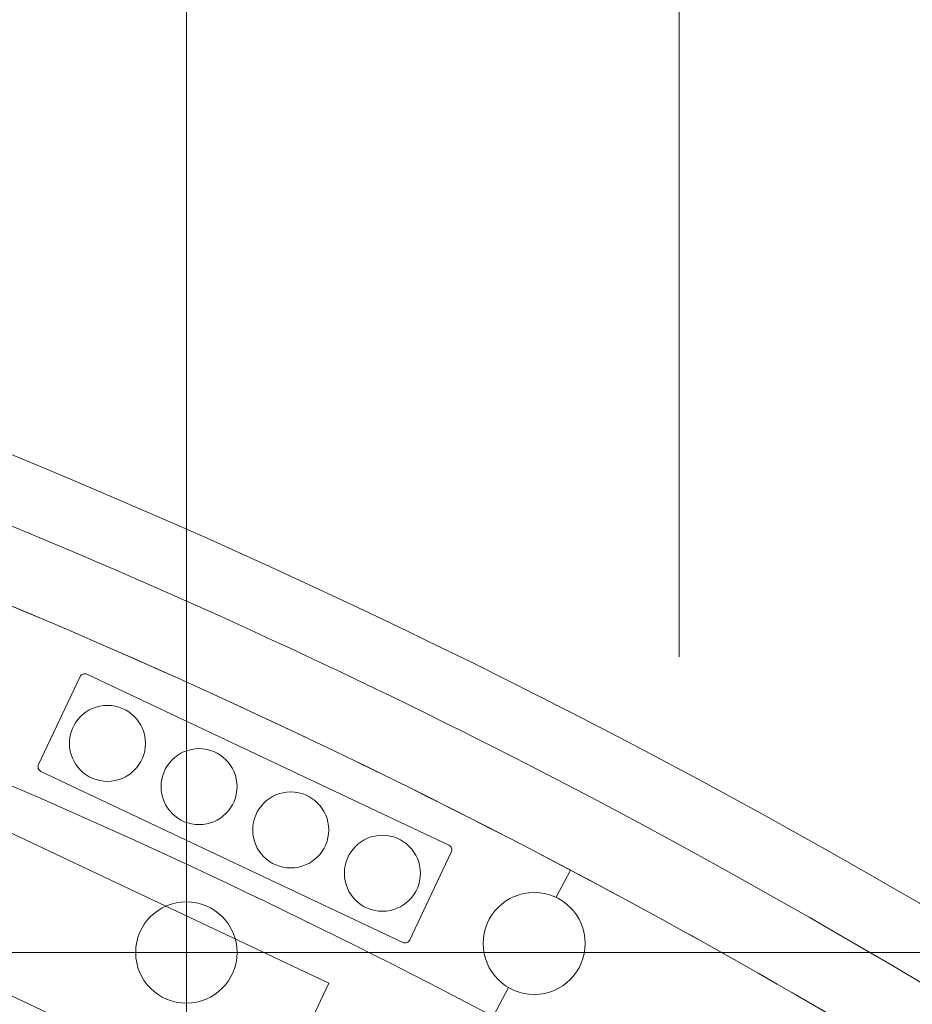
# Model space of a CAD drawing. Header units: metres. Extents: x -45 to 152, y -127 to 99.
# Tile 65 of 256: x -36.84 to -36.312, y -9.156 to -8.573. Entities that reach past the tile are written whole.
import ezdxf

# ---------------------------------------------------------------- set-up
doc = ezdxf.new("R2010")
doc.units = ezdxf.units.M
doc.linetypes.add('Raster 01', pattern=[2, 1, -1])
for name, color, linetype, lineweight in [('036_Bodenbelagarbeiten-350 Doppelbodenelement', 7, 'Continuous', 9), ('_1.35m (3D)', 7, 'Continuous', 9), ('_OG 2 (2D)', 7, 'Continuous', 9)]:
    doc.layers.add(name, color=color, linetype=linetype, lineweight=lineweight)
doc.layers.add('ACTES-Einrichtung Aufsicht.', color=7, linetype='Continuous', lineweight=9, true_color=0xa6a6a6)
doc.layers.add('AV1-Raster', color=7, linetype='Raster 01', lineweight=9, true_color=0xa6a6a6)

# ---------------------------------------------------------------- blocks, each defined once
blk = doc.blocks.new('Group-2')
at = {"layer": 'AV1-Raster'}
blk.add_line((-36.45, -22.95), (-36.45, 1.35), dxfattribs=at)
blk = doc.blocks.new('1.35m (3D)')
at = {"layer": 'AV1-Raster', "color": 7}
blk.add_blockref('Group-2', (0, 0), dxfattribs=at)
blk = doc.blocks.new('Group-100')
at = {"color": 255, "transparency": 33554687}
blk.add_wipeout([(-36.90366, -10.12188), (-36.91753, -10.11381), (-36.93143, -10.1058), (-36.94536, -10.09784), (-36.95932, -10.08994), (-36.97332, -10.0821), (-36.98735, -10.07431), (-37.0014, -10.06658), (-37.01549, -10.05891), (-37.11396, -10.00728), (-37.21382, -9.95839), (-37.31499, -9.91228), (-37.4174, -9.869), (-37.52097, -9.82857), (-37.62562, -9.79102), (-37.73128, -9.75639), (-37.83784, -9.72469), (-37.84453, -9.72033), (-37.85043, -9.71496), (-37.8554, -9.70871), (-37.85931, -9.70176), (-37.86207, -9.69427), (-37.8636, -9.68644), (-37.86387, -9.67846), (-37.86286, -9.67054), (-37.86285, -9.67048), (-37.86284, -9.67042), (-37.86282, -9.67036), (-37.86281, -9.67029), (-37.8628, -9.67023), (-37.86278, -9.67017), (-37.86277, -9.6701), (-37.86276, -9.67004), (-37.64691, -8.63864), (-37.64391, -8.62938), (-37.63916, -8.62088), (-37.63286, -8.61346), (-37.62524, -8.60741), (-37.61659, -8.60294), (-37.60724, -8.60023), (-37.59754, -8.59939), (-37.58786, -8.60044), (-37.25404, -8.68571), (-36.92803, -8.7972), (-36.6119, -8.93421), (-36.30763, -9.09587), (-36.01716, -9.28116), (-35.7423, -9.48892), (-35.4848, -9.71784), (-35.24628, -9.96647), (-35.24623, -9.96653), (-35.24618, -9.96658), (-35.24613, -9.96664), (-35.24608, -9.9667), (-35.24603, -9.96676), (-35.24598, -9.96682), (-35.24593, -9.96687), (-35.24588, -9.96693), (-35.24628, -9.96647), (-35.24061, -9.97438), (-35.23659, -9.98324), (-35.23435, -9.99271), (-35.23399, -10.00244), (-35.23553, -10.01205), (-35.2389, -10.02119), (-35.24397, -10.02949), (-35.25056, -10.03666), (-36.03587, -10.73932), (-36.04212, -10.74408), (-36.04904, -10.74781), (-36.05645, -10.7504), (-36.06419, -10.7518), (-36.07204, -10.75197), (-36.07983, -10.75091), (-36.08735, -10.74865), (-36.09443, -10.74523), (-36.18652, -10.65629), (-36.2814, -10.57033), (-36.37897, -10.48744), (-36.47914, -10.40771), (-36.5818, -10.33121), (-36.68684, -10.25802), (-36.79417, -10.18822)], dxfattribs=at).dxf.layer = 'ACTES-Einrichtung Aufsicht.'
at = {"layer": 'ACTES-Einrichtung Aufsicht.', "transparency": 33554534, "flags": 128}
blk.add_lwpolyline([(-36.90366, -10.12188, 0.008083), (-37.01549, -10.05891, 0.055453), (-37.83784, -9.72469, -0.330906), (-37.86286, -9.67054, 0.002569), (-37.86276, -9.67004), (-37.64691, -8.63864, -0.41107), (-37.58786, -8.60044, -0.160224), (-35.24628, -9.96647, -0.00305), (-35.24588, -9.96693), (-35.24628, -9.96647, -0.411112), (-35.25056, -10.03666), (-36.03587, -10.73932, -0.325472), (-36.09443, -10.74523, 0.063875)], format="xyb", close=True, dxfattribs=at)
at = {"layer": 'ACTES-Einrichtung Aufsicht.', "flags": 128}
blk.add_lwpolyline([(-37.1649, -8.8015), (-37.17407, -8.79862, 0.002867), (-37.21837, -8.78472), (-37.21678, -8.78135), (-37.20502, -8.74312, -0.044027), (-36.53908, -9.01394, -0.073959), (-35.56098, -9.71503), (-35.58904, -9.744), (-35.59102, -9.74677, 0.057345), (-36.32518, -9.18289), (-36.32552, -9.18228), (-36.34776, -9.16944, 0.013514), (-36.53908, -9.06321, 0.038853), (-37.11727, -8.81727), (-37.11725, -8.81723), (-37.16488, -8.80146)], format="xyb", close=True, dxfattribs=at)
at = {"color": 255, "transparency": 33554559}
blk.add_wipeout([(-36.32552, -9.18228), (-36.32518, -9.18289), (-36.22661, -9.24397), (-36.12982, -9.30784), (-36.03491, -9.37446), (-35.94194, -9.44378), (-35.85099, -9.51572), (-35.76214, -9.59024), (-35.67546, -9.66728), (-35.59102, -9.74677), (-35.65921, -9.81715), (-35.74338, -9.73797), (-35.82982, -9.66128), (-35.91848, -9.58716), (-36.00926, -9.51565), (-36.10209, -9.44684), (-36.1969, -9.38076), (-36.2936, -9.31749), (-36.39211, -9.25708), (-36.40213, -9.25115), (-36.45434, -9.22067), (-36.53386, -9.17687), (-36.61963, -9.13199), (-36.70648, -9.08923), (-36.79435, -9.0486), (-36.88319, -9.01014), (-36.97295, -8.97387), (-37.06357, -8.93981), (-37.15499, -8.90798), (-37.24717, -8.8784), (-37.24203, -8.86166), (-37.24202, -8.86166), (-37.21824, -8.78476), (-37.1649, -8.8015), (-37.11729, -8.8173), (-37.11729, -8.8173), (-37.11728, -8.81729), (-37.11728, -8.81729), (-37.11728, -8.81728), (-37.11728, -8.81728), (-37.11727, -8.81728), (-37.11727, -8.81727), (-37.11727, -8.81727), (-37.02026, -8.85128), (-36.92414, -8.88774), (-36.82898, -8.92663), (-36.73484, -8.96793), (-36.64178, -9.0116), (-36.54985, -9.05762), (-36.45913, -9.10596), (-36.36966, -9.15659), (-36.34776, -9.16944)], dxfattribs=at).dxf.layer = 'ACTES-Einrichtung Aufsicht.'
at = {"layer": 'ACTES-Einrichtung Aufsicht.'}
for p, q in [((-36.52271, -9.09233), (-36.51421, -9.07626)), ((-36.55098, -9.14576), (-36.56004, -9.16288))]:
    blk.add_line(p, q, dxfattribs=at)
at = {"layer": 'ACTES-Einrichtung Aufsicht.', "flags": 128}
blk.add_lwpolyline([(-36.32552, -9.18228), (-36.32518, -9.18289, -0.057345), (-35.59102, -9.74677), (-35.65921, -9.81715, 0.058565), (-36.39211, -9.25708), (-36.40213, -9.25115), (-36.45434, -9.22067), (-36.53386, -9.17687, 0.049045), (-37.24717, -8.8784), (-37.24203, -8.86166), (-37.24202, -8.86166), (-37.21824, -8.78476), (-37.1649, -8.8015), (-37.11729, -8.8173, 0.000416), (-37.11727, -8.81727, -0.050823), (-36.36966, -9.15659), (-36.34776, -9.16944)], format="xyb", close=True, dxfattribs=at)
at = {"color": 255, "transparency": 33554559}
for points in [[(-37.03984, -9.05864), (-37.00267, -8.97998), (-36.65729, -9.1432), (-36.69446, -9.22185)], [(-36.50778, -9.13105), (-36.52404, -9.14747), (-36.54716, -9.14759), (-36.56359, -9.13133), (-36.5637, -9.10821), (-36.54744, -9.09178), (-36.52432, -9.09167), (-36.50789, -9.10793)]]:
    blk.add_wipeout(points, dxfattribs=at).dxf.layer = 'ACTES-Einrichtung Aufsicht.'
at = {"layer": 'ACTES-Einrichtung Aufsicht.', "flags": 128}
blk.add_lwpolyline([(-37.03984, -9.05864), (-37.00267, -8.97998), (-36.65729, -9.1432), (-36.69446, -9.22185)], close=True, dxfattribs=at)
at = {"layer": 'ACTES-Einrichtung Aufsicht.'}
blk.add_circle((-36.53574, -9.11963), 0.0302, dxfattribs=at)
at = {"color": 255, "transparency": 33554559}
blk.add_wipeout([(-36.82767, -9.01776), (-36.6134, -9.11902), (-36.61284, -9.11922), (-36.61226, -9.1193), (-36.61167, -9.11927), (-36.6111, -9.11913), (-36.61057, -9.11888), (-36.6101, -9.11853), (-36.60971, -9.11809), (-36.6094, -9.11759), (-36.58479, -9.06551), (-36.58459, -9.06496), (-36.58451, -9.06438), (-36.58454, -9.06379), (-36.58468, -9.06322), (-36.58493, -9.06269), (-36.58528, -9.06221), (-36.58572, -9.06182), (-36.58622, -9.06152), (-36.8005, -8.96025), (-36.80105, -8.96006), (-36.80164, -8.95997), (-36.80222, -8.96), (-36.80279, -8.96014), (-36.80333, -8.96039), (-36.8038, -8.96074), (-36.80419, -8.96118), (-36.80449, -8.96168), (-36.82911, -9.01376), (-36.8293, -9.01432), (-36.82939, -9.0149), (-36.82936, -9.01549), (-36.82922, -9.01606), (-36.82897, -9.01659), (-36.82862, -9.01706), (-36.82818, -9.01745)], dxfattribs=at).dxf.layer = 'ACTES-Einrichtung Aufsicht.'
at = {"layer": 'ACTES-Einrichtung Aufsicht.', "flags": 128}
blk.add_lwpolyline([(-36.82767, -9.01776), (-36.6134, -9.11902, 0.414214), (-36.6094, -9.11759), (-36.58479, -9.06551, 0.414214), (-36.58622, -9.06152), (-36.8005, -8.96025, 0.414214), (-36.80449, -8.96168), (-36.82911, -9.01376, 0.414214)], format="xyb", close=True, dxfattribs=at)
at = {"color": 255, "transparency": 33554559}
for points in [[(-36.76582, -9.00118), (-36.77241, -9.01709), (-36.78832, -9.02368), (-36.80423, -9.01709), (-36.81082, -9.00118), (-36.80423, -8.98527), (-36.78832, -8.97868), (-36.77241, -8.98527)], [(-36.71157, -9.02682), (-36.71816, -9.04273), (-36.73407, -9.04932), (-36.74998, -9.04273), (-36.75657, -9.02682), (-36.74998, -9.01091), (-36.73407, -9.00432), (-36.71816, -9.01091)], [(-36.65733, -9.05245), (-36.66392, -9.06836), (-36.67983, -9.07495), (-36.69574, -9.06836), (-36.70233, -9.05245), (-36.69574, -9.03654), (-36.67983, -9.02995), (-36.66392, -9.03654)], [(-36.60308, -9.07809), (-36.60967, -9.094), (-36.62558, -9.10059), (-36.64149, -9.094), (-36.64808, -9.07809), (-36.64149, -9.06218), (-36.62558, -9.05559), (-36.60967, -9.06218)]]:
    blk.add_wipeout(points, dxfattribs=at).dxf.layer = 'ACTES-Einrichtung Aufsicht.'
at = {"layer": 'ACTES-Einrichtung Aufsicht.'}
for centre in [(-36.78832, -9.00118), (-36.73407, -9.02682), (-36.67983, -9.05245), (-36.62558, -9.07809)]:
    blk.add_circle(centre, 0.0225, dxfattribs=at)
blk = doc.blocks.new('Group-101')
at = {"layer": 'ACTES-Einrichtung Aufsicht.'}
blk.add_blockref('Group-100', (0, 0), dxfattribs=at)
blk = doc.blocks.new('OG 2 (2D)')
at = {"layer": 'ACTES-Einrichtung Aufsicht.'}
blk.add_blockref('Group-101', (0, 0), dxfattribs=at)
at = {"layer": '036_Bodenbelagarbeiten-350 Doppelbodenelement', "color": 230, "linetype": 'Continuous', "flags": 128}
for points in [[(-37.3416, -8.525), (-36.7416, -8.525), (-36.7416, -9.125), (-37.3416, -9.125)], [(-36.7416, -8.525), (-36.1416, -8.525), (-36.1416, -9.125), (-36.7416, -9.125)], [(-37.3416, -9.125), (-36.7416, -9.125), (-36.7416, -9.725), (-37.3416, -9.725)], [(-36.7416, -9.125), (-36.1416, -9.125), (-36.1416, -9.725), (-36.7416, -9.725)]]:
    blk.add_lwpolyline(points, close=True, dxfattribs=at)
at = {"layer": '036_Bodenbelagarbeiten-350 Doppelbodenelement', "color": 230, "lineweight": 18}
blk.add_circle((-36.7416, -9.125), 0.03, dxfattribs=at)

msp = doc.modelspace()

# ---------------------------------------------------------------- block references
at = {"layer": '_1.35m (3D)'}
msp.add_blockref('1.35m (3D)', (0, 0), dxfattribs=at)

# ---------------------------------------------------------------- next in the draw order: block references
at = {"layer": '_OG 2 (2D)'}
msp.add_blockref('OG 2 (2D)', (0, 0), dxfattribs=at)

doc.saveas('drawing.dxf')
